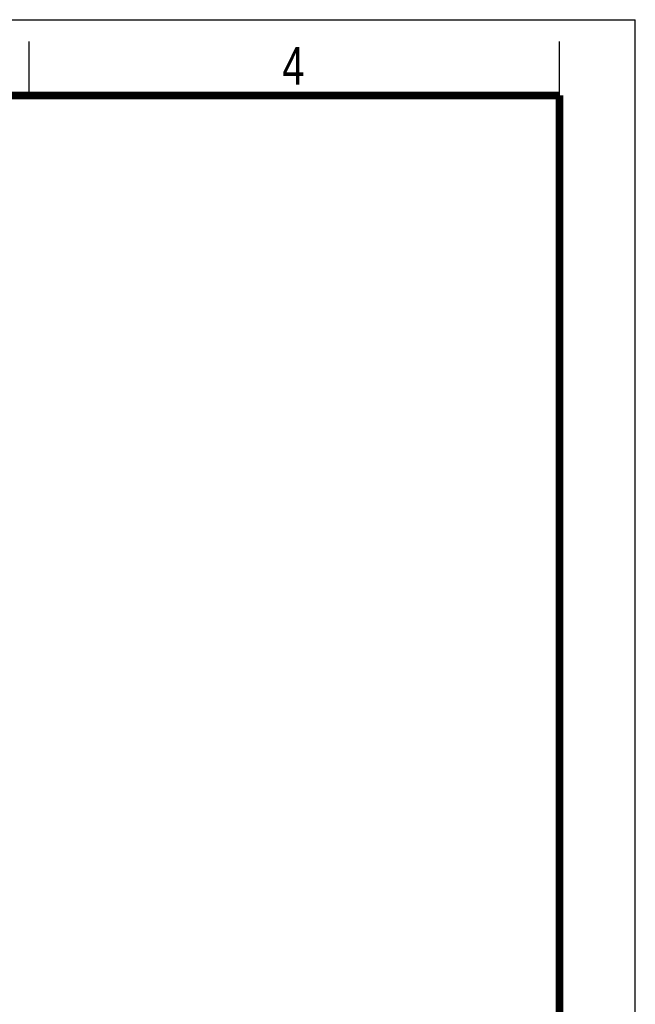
# Model space of a CAD drawing. Header units: millimetres. Extents: x 0 to 210, y 0 to 297.
# Tile 48 of 48: x 153 to 210, y 206 to 297. Entities that reach past the tile are written whole.
import ezdxf

# ---------------------------------------------------------------- set-up
doc = ezdxf.new("R2010")
doc.units = ezdxf.units.MM
doc.header["$LTSCALE"] = 19.36
doc.layers.get('0').update_dxf_attribs({"linetype": 'CONTINUOUS'})
doc.styles.add('TEXTSTYLE_2', font='txt', dxfattribs={"width": 0.75})

msp = doc.modelspace()

# ---------------------------------------------------------------- linework, layer by layer
at = {"color": 2, "linetype": 'CONTINUOUS'}
for p, q in [((0, 297), (210, 297)), ((210, 0), (210, 297)), ((154, 290), (154, 295)), ((203, 290), (203, 295))]:
    msp.add_line(p, q, dxfattribs=at)
at = {"color": 7, "linetype": 'CONTINUOUS', "const_width": 0.7}
for points in [[(7, 290), (203, 290)], [(203, 7), (203, 290)]]:
    msp.add_lwpolyline(points, dxfattribs=at)

# ---------------------------------------------------------------- texts
at = {"color": 5, "linetype": 'CONTINUOUS', "style": 'TEXTSTYLE_2', "width": 0.785714}
msp.add_text('4', height=3.5, dxfattribs=at).set_placement((177.38314, 290.99105))

doc.saveas('drawing.dxf')
